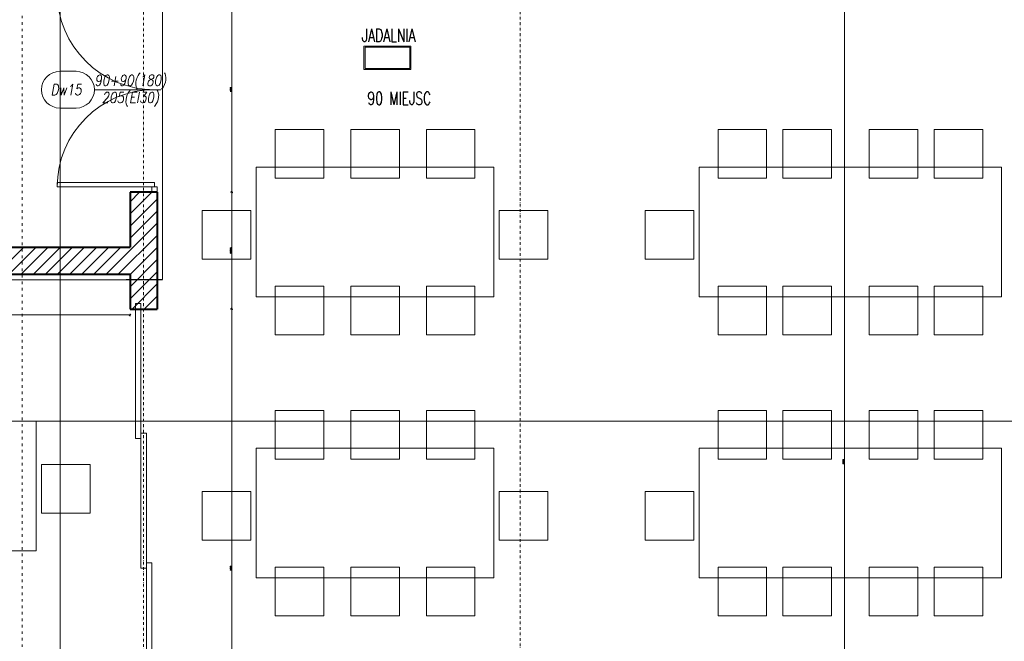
# Model space of a CAD drawing. Header units: millimetres. Extents: x -1893473 to 1546619, y -568027 to 942944.
# Tile 196 of 256: x 174199 to 183314, y -510262 to -504507. Entities that reach past the tile are written whole.
import ezdxf
from ezdxf.enums import TextEntityAlignment as Align

# ---------------------------------------------------------------- set-up
doc = ezdxf.new("R2010")
doc.units = ezdxf.units.MM
doc.header["$LTSCALE"] = 0.2
for name, pattern in [('2_3', [1, 0.5, -0.5]), ('ACAD_ISO03W100', [30, 12, -18]), ('DASHDOT', [25.4, 12.7, -6.35, 0, -6.35])]:
    doc.linetypes.add(name, pattern=pattern)
doc.layers.get('0').update_dxf_attribs({"lineweight": 0})
for name, color, linetype, lineweight in [('!! 0_Opis_pom', 9, 'Continuous', 13), ('!! 0_Osie', 1, 'DASHDOT', 13), ('!! 1  WYDZIELENIE PPOŻ', 252, 'Continuous', 0), ('!! 1_drzwi-linia', 213, 'Continuous', 5), ('!! 1_hatch projektowane ściany', 4, 'Continuous', 5), ('!! 1_OPIS POM NOWE', 140, 'Continuous', 5), ('!! 1_PROJ Sciany', 2, 'Continuous', 40), ('!! 2_drzwi opis', 151, 'Continuous', 9), ('!! wymiary osi', 250, 'Continuous', 9), ('P-Opis nadproża', 150, 'Continuous', 9), ('P-Osie', 1, 'DASHDOT', 18)]:
    doc.layers.add(name, color=color, linetype=linetype, lineweight=lineweight)
doc.layers.add('!! 0_ramki', color=251, linetype='Continuous', lineweight=9, plot=False)
doc.layers.add('!! 1_ proj wyposdażenie', color=7, linetype='Continuous', lineweight=5, true_color=0xa1a1a1)
doc.layers.add('!! 1_Wyburzenia', color=7, linetype='ACAD_ISO03W100', lineweight=13, true_color=0xff0505)
doc.styles.add('50', font='ROMANS.shx', dxfattribs={"width": 0.8, "height": 10})
doc.styles.add('ARCHETYP', font='romans.shx', dxfattribs={"height": 15})
doc.styles.add('ARIAL', font='tahoma.ttf')
doc.styles.add('TXT', font='simplex.shx')
doc.dimstyles.new('DIM50', dxfattribs={"dimscale": 5, "dimtxt": 2.5, "dimasz": 1.5, "dimexe": 0, "dimexo": 0, "dimgap": 0.5, "dimtad": 1, "dimdec": 4, "dimrnd": 0.5, "dimdsep": 46, "dimtxsty": 'TXT', "dimblk1": 'TICK1', "dimblk2": 'TICK1', "dimsah": 1, "dimcen": 0, "dimse1": 1, "dimse2": 1, "dimclrd": 1, "dimclre": 7, "dimclrt": 9, "dimadec": 0, "dimazin": 0, "dimtfac": 1, "dimtdec": 4, "dimtmove": 2, "dimatfit": 3, "dimldrblk": 'TICK1', "dimfxl": 1, "dimtolj": 1, "dimarcsym": 0})

# ---------------------------------------------------------------- blocks, each defined once
blk = doc.blocks.new('drzwi dwuskrzydłowe')
for points in [[(68481.18, -214206.57), (68481.18, -214296.57), (68477.18, -214296.57), (68477.18, -214206.57)], [(68653.18, -214206.57), (68653.18, -214296.57), (68657.18, -214296.57), (68657.18, -214206.57)], [(68477.18, -214294.07), (68472.18, -214294.07), (68472.18, -214299.07), (68477.18, -214299.07)], [(68657.18, -214294.07), (68662.18, -214294.07), (68662.18, -214299.07), (68657.18, -214299.07)]]:
    blk.add_lwpolyline(points, close=True)
for centre, start, end in [((68477.18, -214296.57), 0, 90), ((68657.18, -214296.57), 90, 180)]:
    blk.add_arc(centre, 90, start, end)
blk = doc.blocks.new('BLOK OSI')
at = {"layer": 'P-Osie'}
for points in [[(53191.21, -193626.89), (53191.21, -199860.82)], [(52842.71, -198101.59), (52842.71, -199860.82)]]:
    blk.add_lwpolyline(points, dxfattribs=at)
blk = doc.blocks.new('1_ok-opis')
blk.add_line((0, 111.61), (0, 50))
for points in [[(-17, 128.61), (-17, 143.61)], [(17, 128.61), (17, 143.61)]]:
    blk.add_lwpolyline(points)
for centre, start, end in [((0, 143.61), 0, 180), ((0, 128.61), 180, 0)]:
    blk.add_arc(centre, 17, start, end)
at = {"style": 'ARCHETYP'}
for tag, height, rotation, p in [('NR', 12, 90, (0, 136.9)), ('NR', 12, 270, (0, 136.9)), ('SZEROKOŚĆ', 10, 90, (-8, 78.29)), ('WYSOKOŚĆ', 10, 270, (-8, 78.29)), ('WYSOKOŚĆ', 10, 90, (8, 78.29)), ('SZEROKOŚĆ', 10, 270, (8, 78.29))]:
    blk.add_attdef(tag, text='', height=height, rotation=rotation, dxfattribs=at).set_placement(p, align=Align.MIDDLE)
blk = doc.blocks.new('TICK1')
at = {"color": 2}
blk.add_line((-1, -1), (1, 1), dxfattribs=at)
at = {"color": 0}
for p, q in [((0, 0), (-1, 0)), ((0, -1.4), (0, 1.4))]:
    blk.add_line(p, q, dxfattribs=at)
blk = doc.blocks.new('*D1525')
at = {"layer": '!! wymiary osi', "color": 1, "lineweight": -2, "transparency": 16777216}
blk.add_line((310066.2, -510041.2), (310066.2, -518956.4), dxfattribs=at)
at = {"layer": 'DEFPOINTS', "color": 0, "transparency": 16777216}
for p in [(306294.7, -510033.7), (306348.4, -518963.9), (310066.2, -518963.9)]:
    blk.add_point(p, dxfattribs=at)
at = {"layer": '!! wymiary osi', "color": 1, "lineweight": -2, "transparency": 16777216, "xscale": 7.5, "yscale": 7.5, "zscale": 7.5}
for p, rotation in [((310066.2, -510033.7), 90), ((310066.2, -518963.9), 270)]:
    blk.add_blockref('TICK1', p, dxfattribs=dict(at, rotation=rotation))
at = {"layer": '!! wymiary osi', "color": 9, "transparency": 16777216, "insert": (310057.5, -514498.8), "char_height": 12.5, "attachment_point": 5, "rotation": 90, "style": 'TXT'}
blk.add_mtext('\\A1;8930', dxfattribs=at)
blk = doc.blocks.new('*D1527')
at = {"layer": '!! wymiary osi', "color": 1, "lineweight": -2, "transparency": 16777216}
blk.add_line((304395.4, -510112), (304395.4, -511997), dxfattribs=at)
at = {"layer": 'DEFPOINTS', "color": 0, "transparency": 16777216}
for p in [(303704.7, -510104.5), (303704.7, -512004.5), (304395.4, -512004.5)]:
    blk.add_point(p, dxfattribs=at)
at = {"layer": '!! wymiary osi', "color": 1, "lineweight": -2, "transparency": 16777216, "xscale": 7.5, "yscale": 7.5, "zscale": 7.5}
for p, rotation in [((304395.4, -510104.5), 90), ((304395.4, -512004.5), 270)]:
    blk.add_blockref('TICK1', p, dxfattribs=dict(at, rotation=rotation))
at = {"layer": '!! wymiary osi', "color": 9, "transparency": 16777216, "insert": (304386.7, -511054.5), "char_height": 12.5, "attachment_point": 5, "rotation": 90, "style": 'TXT'}
blk.add_mtext('\\A1;1900', dxfattribs=at)
blk = doc.blocks.new('*D1528')
at = {"layer": '!! wymiary osi', "color": 1, "lineweight": -2, "transparency": 16777216}
blk.add_line((304395.4, -512012), (304395.4, -513077.7), dxfattribs=at)
at = {"layer": 'DEFPOINTS', "color": 0, "transparency": 16777216}
for p in [(303704.7, -512004.5), (303704.8, -513085.2), (304395.4, -513085.2)]:
    blk.add_point(p, dxfattribs=at)
at = {"layer": '!! wymiary osi', "color": 1, "lineweight": -2, "transparency": 16777216, "xscale": 7.5, "yscale": 7.5, "zscale": 7.5}
for p, rotation in [((304395.4, -512004.5), 90), ((304395.4, -513085.2), 270)]:
    blk.add_blockref('TICK1', p, dxfattribs=dict(at, rotation=rotation))
at = {"layer": '!! wymiary osi', "color": 9, "transparency": 16777216, "insert": (304386.7, -512544.9), "char_height": 12.5, "attachment_point": 5, "rotation": 90, "style": 'TXT'}
blk.add_mtext('\\A1;1080.5', dxfattribs=at)
blk = doc.blocks.new('*D1529')
at = {"layer": '!! wymiary osi', "color": 1, "lineweight": -2, "transparency": 16777216}
blk.add_line((304395.4, -513092.7), (304395.4, -517877.7), dxfattribs=at)
at = {"layer": 'DEFPOINTS', "color": 0, "transparency": 16777216}
for p in [(303704.8, -513085.2), (303704.8, -517885.2), (304395.4, -517885.2)]:
    blk.add_point(p, dxfattribs=at)
at = {"layer": '!! wymiary osi', "color": 1, "lineweight": -2, "transparency": 16777216, "xscale": 7.5, "yscale": 7.5, "zscale": 7.5}
for p, rotation in [((304395.4, -513085.2), 90), ((304395.4, -517885.2), 270)]:
    blk.add_blockref('TICK1', p, dxfattribs=dict(at, rotation=rotation))
at = {"layer": '!! wymiary osi', "color": 9, "transparency": 16777216, "insert": (304386.7, -515485.2), "char_height": 12.5, "attachment_point": 5, "rotation": 90, "style": 'TXT'}
blk.add_mtext('\\A1;4800', dxfattribs=at)
blk = doc.blocks.new('*D1531')
at = {"layer": '!! wymiary osi', "color": 1, "lineweight": -2, "transparency": 16777216}
blk.add_line((303447.2, -513139.5), (300957.2, -513139.5), dxfattribs=at)
at = {"layer": 'DEFPOINTS', "color": 0, "transparency": 16777216}
for p in [(300949.7, -512764.1), (303454.7, -512764), (300949.7, -513139.5)]:
    blk.add_point(p, dxfattribs=at)
at = {"layer": '!! wymiary osi', "color": 1, "lineweight": -2, "transparency": 16777216, "xscale": 7.5, "yscale": 7.5, "zscale": 7.5, "rotation": 180}
blk.add_blockref('TICK1', (300949.7, -513139.5), dxfattribs=at)
at = {"layer": '!! wymiary osi', "color": 1, "lineweight": -2, "transparency": 16777216, "xscale": 7.5, "yscale": 7.5, "zscale": 7.5}
blk.add_blockref('TICK1', (303454.7, -513139.5), dxfattribs=at)
at = {"layer": '!! wymiary osi', "color": 9, "transparency": 16777216, "insert": (302202.2, -513130.8), "char_height": 12.5, "attachment_point": 5, "style": 'TXT'}
blk.add_mtext('\\A1;2505', dxfattribs=at)
blk = doc.blocks.new('oznaczenie przekroi')
at = {"layer": '!! 1_Wyburzenia'}
blk.add_lwpolyline([(88789.92, -193651.73), (88789.92, -199799.74)], dxfattribs=at)
blk = doc.blocks.new('A$C2EB40A8D')
at = {"layer": '!! 1_hatch projektowane ściany'}
h = blk.add_hatch(dxfattribs=at)
h.set_pattern_fill('ANSI31', color=256, scale=25)
h.set_pattern_definition([(45, (-604946.8, 1976053.4), (-56.1266008, 56.1266008), [])])
h.paths.add_polyline_path([(11553.89315, -11703.28203), (11803.89315, -11703.28203), (11803.85647, -12783.96829), (11553.88374, -12783.98289), (11553.88598, -12462.52748), (9048.87012, -12462.67481), (9048.85541, -12212.50809), (11553.88872, -12212.52748)])
at = {"layer": '!! 0_ramki'}
for points in [[(-3943.9525, -13823.32675), (-3943.9525, 28176.67325), (25756.0475, 28176.67325), (26256.0475, -13823.32675)], [(-31093.9525, 4834.99151), (10906.0475, 4834.99151), (10906.0475, -24865.00849), (-31093.9525, -24865.00849)]]:
    blk.add_lwpolyline(points, close=True, dxfattribs=at)
at = {"layer": '!! 1  WYDZIELENIE PPOŻ', "color": 20, "linetype": '2_3', "ltscale": 10, "true_color": 0xf65c09, "const_width": 10}
for points in [[(11853.89315, -18612.54794), (11853.89315, -18614.65507), (20978.87444, -18612.08385), (20985.35307, -4868.61106), (17853.89315, -4868.61106), (17853.89315, -7917.49329), (15108.36536, -7917.09501), (15108.36536, -8667.48603), (14443.89315, -8667.48603), (14443.89315, -9782.77644), (11853.89324, -9767.77644), (11853.89322, -12512.42879)], [(11853.89315, -18612.54794), (3658.29127, -18612.54785), (3659.2035, -10362.44715), (8998.93327, -10362.44687), (8998.93328, -12512.78266), (11853.89322, -12512.42694)]]:
    blk.add_lwpolyline(points, dxfattribs=at)
at = {"layer": '!! 1_ proj wyposdażenie'}
for points in [[(12896.18378, -11121.53835), (13346.18378, -11121.53835), (13346.18378, -11571.53835), (12896.18378, -11571.53835)], [(14046.18378, -11121.53835), (13596.18378, -11121.53835), (13596.18378, -11571.53835), (14046.18378, -11571.53835)], [(14746.18378, -11121.53835), (14296.18378, -11121.53835), (14296.18378, -11571.53835), (14746.18378, -11571.53835)], [(16996.18378, -11121.53835), (17446.18378, -11121.53835), (17446.18378, -11571.53835), (16996.18378, -11571.53835)], [(17596.18378, -11121.53835), (18046.18378, -11121.53835), (18046.18378, -11571.53835), (17596.18378, -11571.53835)], [(18846.18378, -11121.53835), (18396.18378, -11121.53835), (18396.18378, -11571.53835), (18846.18378, -11571.53835)], [(19446.18378, -11121.53835), (18996.18378, -11121.53835), (18996.18378, -11571.53835), (19446.18378, -11571.53835)], [(12721.18378, -11471.53835), (14921.18378, -11471.53835), (14921.18378, -12671.53835), (12721.18378, -12671.53835)], [(16821.18378, -11471.53835), (19621.18378, -11471.53835), (19621.18378, -12671.53835), (16821.18378, -12671.53835)], [(12221.18378, -12321.53835), (12221.18378, -11871.53835), (12671.18378, -11871.53835), (12671.18378, -12321.53835)], [(15421.18378, -12321.53835), (15421.18378, -11871.53835), (14971.18378, -11871.53835), (14971.18378, -12321.53835)], [(16321.18378, -12321.53835), (16321.18378, -11871.53835), (16771.18378, -11871.53835), (16771.18378, -12321.53835)], [(12896.18378, -13021.53835), (13346.18378, -13021.53835), (13346.18378, -12571.53835), (12896.18378, -12571.53835)], [(14046.18378, -13021.53835), (13596.18378, -13021.53835), (13596.18378, -12571.53835), (14046.18378, -12571.53835)], [(14746.18378, -13021.53835), (14296.18378, -13021.53835), (14296.18378, -12571.53835), (14746.18378, -12571.53835)], [(16996.18378, -13021.53835), (17446.18378, -13021.53835), (17446.18378, -12571.53835), (16996.18378, -12571.53835)], [(17596.18378, -13021.53835), (18046.18378, -13021.53835), (18046.18378, -12571.53835), (17596.18378, -12571.53835)], [(18846.18378, -13021.53835), (18396.18378, -13021.53835), (18396.18378, -12571.53835), (18846.18378, -12571.53835)], [(19446.18378, -13021.53835), (18996.18378, -13021.53835), (18996.18378, -12571.53835), (19446.18378, -12571.53835)], [(12896.18378, -13723.35075), (13346.18378, -13723.35075), (13346.18378, -14173.35075), (12896.18378, -14173.35075)], [(14046.18378, -13723.35075), (13596.18378, -13723.35075), (13596.18378, -14173.35075), (14046.18378, -14173.35075)], [(14746.18378, -13723.35075), (14296.18378, -13723.35075), (14296.18378, -14173.35075), (14746.18378, -14173.35075)], [(16996.18378, -13723.35075), (17446.18378, -13723.35075), (17446.18378, -14173.35075), (16996.18378, -14173.35075)], [(17596.18378, -13723.35075), (18046.18378, -13723.35075), (18046.18378, -14173.35075), (17596.18378, -14173.35075)], [(18846.18378, -13723.35075), (18396.18378, -13723.35075), (18396.18378, -14173.35075), (18846.18378, -14173.35075)], [(19446.18378, -13723.35075), (18996.18378, -13723.35075), (18996.18378, -14173.35075), (19446.18378, -14173.35075)], [(8482.47723, -13823.35075), (10682.47723, -13823.35075), (10682.47723, -15023.35075), (8482.47723, -15023.35075)], [(12721.18378, -14073.35075), (14921.18378, -14073.35075), (14921.18378, -15273.35075), (12721.18378, -15273.35075)], [(16821.18378, -14073.35075), (19621.18378, -14073.35075), (19621.18378, -15273.35075), (16821.18378, -15273.35075)], [(11182.47723, -14673.35075), (11182.47723, -14223.35075), (10732.47723, -14223.35075), (10732.47723, -14673.35075)], [(12221.18378, -14923.35075), (12221.18378, -14473.35075), (12671.18378, -14473.35075), (12671.18378, -14923.35075)], [(15421.18378, -14923.35075), (15421.18378, -14473.35075), (14971.18378, -14473.35075), (14971.18378, -14923.35075)], [(16321.18378, -14923.35075), (16321.18378, -14473.35075), (16771.18378, -14473.35075), (16771.18378, -14923.35075)], [(12896.18378, -15623.35075), (13346.18378, -15623.35075), (13346.18378, -15173.35075), (12896.18378, -15173.35075)], [(14046.18378, -15623.35075), (13596.18378, -15623.35075), (13596.18378, -15173.35075), (14046.18378, -15173.35075)], [(14746.18378, -15623.35075), (14296.18378, -15623.35075), (14296.18378, -15173.35075), (14746.18378, -15173.35075)], [(16996.18378, -15623.35075), (17446.18378, -15623.35075), (17446.18378, -15173.35075), (16996.18378, -15173.35075)], [(17596.18378, -15623.35075), (18046.18378, -15623.35075), (18046.18378, -15173.35075), (17596.18378, -15173.35075)], [(18846.18378, -15623.35075), (18396.18378, -15623.35075), (18396.18378, -15173.35075), (18846.18378, -15173.35075)], [(19446.18378, -15623.35075), (18996.18378, -15623.35075), (18996.18378, -15173.35075), (19446.18378, -15173.35075)]]:
    blk.add_lwpolyline(points, close=True, dxfattribs=at)
at = {"layer": '!! 1_drzwi-linia'}
for points in [[(11603.89315, -13983.97556), (11603.89315, -12733.97556), (11653.89315, -12733.97556), (11653.89315, -13983.97556)], [(11653.89315, -15183.97557), (11653.89315, -13933.97557), (11703.89315, -13933.97557), (11703.89315, -15183.97557)], [(11703.89315, -16383.97558), (11703.89315, -15133.97558), (11753.89315, -15133.97558), (11753.89315, -16383.97558)]]:
    blk.add_lwpolyline(points, close=True, dxfattribs=at)
at = {"layer": '!! 1_hatch projektowane ściany'}
blk.add_lwpolyline([(11553.89315, -11703.28203), (11803.89315, -11703.28203), (11803.85647, -12783.96829), (11553.88374, -12783.98289), (11553.88598, -12462.52748), (9048.87012, -12462.67481), (9048.85541, -12212.50809), (11553.88872, -12212.52748)], close=True, dxfattribs=at)
at = {"layer": '!! 1_OPIS POM NOWE'}
for points in [[(13718.09867, -10567.00073), (14153.29867, -10567.00073), (14153.29867, -10349.40073), (13718.09867, -10349.40073)], [(13728.97867, -10556.12073), (14142.41867, -10556.12073), (14142.41867, -10360.28073), (13728.97867, -10360.28073)]]:
    blk.add_lwpolyline(points, close=True, dxfattribs=at)
at = {"layer": '!! 1_PROJ Sciany'}
for p, q in [((11553.89315, -11703.28203), (11553.89315, -12212.52748)), ((11803.89315, -11703.28203), (11803.89315, -12783.9756)), ((11553.89315, -12462.52748), (11553.89315, -12783.97559))]:
    blk.add_line(p, q, dxfattribs=at)
for points in [[(11803.89315, -11703.28203), (11553.89315, -11703.28203)], [(11803.89315, -11703.28203), (11553.89315, -11703.28203)], [(9048.87011, -12212.50809), (11553.88872, -12212.52748)], [(9048.87011, -12462.51003), (11553.88872, -12462.52748)], [(11553.89325, -12783.97559), (11803.89325, -12783.9756)]]:
    blk.add_lwpolyline(points, dxfattribs=at)
at = {"layer": '!! 0_Osie', "xscale": 10, "yscale": 10, "zscale": 10}
blk.add_blockref('BLOK OSI', (-516748.24414, 1976683.397), dxfattribs=at)
at = {"layer": '!! 1_drzwi-linia', "xscale": 10, "yscale": 10, "zscale": 10, "rotation": 90}
blk.add_blockref('drzwi dwuskrzydłowe', (-2131186.84284, -696425.10195), dxfattribs=at)
at = {"layer": '!! 1_Wyburzenia', "xscale": 10, "yscale": 10, "zscale": 10}
blk.add_blockref('oznaczenie przekroi', (-877343.67123, 1976068.79528), dxfattribs=at)
at = {"layer": '!! 2_drzwi opis'}
ref = blk.add_blockref('1_ok-opis', (12339.2037, -10753.34113), dxfattribs=dict(at, xscale=-10, yscale=10, zscale=10, rotation=89.99999638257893))
ref.add_attrib('SZEROKOŚĆ', '205(EI30)', dxfattribs={"layer": '0', "height": 100, "rotation": 359.999996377, "style": '50', "oblique": 10, "width": 0.8}).set_placement((11556.29516, -10833.34108), align=Align.MIDDLE)
ref.add_attrib('WYSOKOŚĆ', '90+90(180)', dxfattribs={"layer": '0', "height": 100, "rotation": 359.999996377, "style": '50', "oblique": 10, "width": 0.8}).set_placement((11556.29517, -10673.34108), align=Align.MIDDLE)
ref.add_attrib('NR', 'Dw15', dxfattribs={"layer": '0', "height": 100, "rotation": 359.999996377, "style": '50', "oblique": 10, "width": 0.8}).set_placement((10962.03442, -10753.34105), align=Align.MIDDLE)
at = {"layer": '!! 0_Opis_pom', "ltscale": 0.7, "style": 'ARIAL'}
for tag, p in [('B1,21', (-891.77727, 31796.97458)), ('A1,16', (-13651.31084, 31587.95236)), ('B1/17', (-9701.43347, 31565.05244)), ('B1,19', (-5798.61305, 31587.22944)), ('1,22', (4526.58954, 31507.65132)), ('1,23', (10805.41388, 31565.05244)), ('A1,1', (-16866.13618, 31459.3792)), ('B1,18', (-7791.62894, 31330.08444)), ('B1,20', (-2961.4347, 31167.05787)), ('A1,6', (-19287.17717, 30923.71998)), ('B1,1', (14135.63445, 30913.92963)), ('B1,3', (17346.74696, 30023.81022)), ('B1,4', (29817.71501, 29157.67457)), ('A1,5', (-23454.5385, 28820.77901)), ('A1,2', (-17502.57721, 28602.57524)), ('B1,2D', (2616.16402, 28559.52261)), ('A1,15', (-13651.31084, 28261.46046)), ('B1,4', (29883.58177, 28158.35876)), ('B1,2B', (18801.54781, 27650.12382)), ('B1,2A', (13086.7373, 27376.04393)), ('A1,3', (-16846.27912, 25980.40356)), ('B1,8', (9089.53994, 25356.27639)), ('B1,6', (31915.87888, 23754.79829)), ('A1,4', (-24010.17576, 23559.17399)), ('B1,14', (-11621.32288, 23261.44183)), ('B1,13', (-3080.55208, 22924.09997)), ('B1,10', (3982.60923, 22874.21277)), ('B1,5', (29245.49088, 22896.69268)), ('B1,9', (5634.43488, 22623.92098)), ('B1,2C', (13327.26639, 22378.5328)), ('B1,7', (16398.41175, 22348.28836)), ('B1,11', (5553.20442, 20939.83877)), ('B1,12', (3693.27174, 20628.72148)), ('C1,3', (5969.08376, 16336.01084)), ('C1,2', (11955.93711, 11671.55655)), ('C1,1', (15659.17205, 11415.94196)), ('C1,4', (5140.00888, 9205.5831)), ('C1,5', (5680.4486, 6154.54995)), ('C1,10', (16327.05085, 6080.66085)), ('C1,9', (16526.57171, 3173.45283)), ('C1,6', (6367.37903, 2771.84181)), ('D0,18', (-1981.87701, -110.73158)), ('D0,7', (-13531.42299, -1159.67649)), ('C1,7', (7275.77161, -1303.00991)), ('D0,17', (2064.87671, -1345.69113)), ('D0,3', (-9324.21674, -1442.63631)), ('D0,6', (-17529.61851, -1957.37463)), ('D0,10', (-21369.4432, -2140.60378)), ('D,09', (-12990.08379, -2746.32902)), ('D0,2', (-5516.19514, -3101.87722)), ('D0,16', (2266.73061, -3284.15369)), ('D0,8', (-14357.79539, -3567.69719)), ('D0,5', (-10461.54478, -3629.26575)), ('D0,4', (-8396.53404, -4353.7937)), ('D0,15', (1974.41895, -5205.84774)), ('D0,1', (-5633.49598, -5662.48534)), ('D0,11', (-23334.09291, -6045.78706)), ('D0,12', (-22436.85763, -9302.9678)), ('D0,13', (-22436.85763, -11581.16526)), ('D0,14', (-13645.94445, -11884.57769))]:
    blk.add_attdef(tag, text='', height=119.68, dxfattribs=at).set_placement(p, align=Align.MIDDLE_CENTER)
at = {"layer": '!! 1_OPIS POM NOWE', "style": 'TXT', "width": 0.7}
for s, p in [('JADALNIA', (13946.84999, -10308.9376)), ('90 MIEJSC', (14045.75756, -10893.38837))]:
    blk.add_text(s, height=120, dxfattribs=at).set_placement(p, align=Align.CENTER)
at = {"layer": '!! 1_OPIS POM NOWE', "style": 'ARIAL'}
for tag, p in [('C1.7A', (7769.3756, 685.765)), ('C1.7C', (7655.80151, -2045.04756)), ('C1.8B', (10935.93068, -2107.41983)), ('C1.8A', (13897.39715, -2120.69016)), ('C1.7B', (8274.43201, -3270.18959)), ('E1.2', (16701.02923, -5331.07351)), ('E1.5E', (21974.23379, -5463.99012)), ('E1.5D', (24989.27391, -5785.36474)), ('E1.1', (8357.81567, -5851.01076)), ('E1.5C', (25222.53959, -6394.64172)), ('E1.5B', (27694.70831, -7009.86571)), ('E1.6', (5279.46063, -8141.28746)), ('E1.5A', (25547.9555, -8495.18994)), ('E1.5G', (23977.19473, -9792.46695)), ('E1.5F', (22414.7084, -9822.66389)), ('E1,4', (13935.69867, -10458.20073)), ('E1.5L', (28030.8296, -11267.7725)), ('E1.3', (5639.18862, -11994.01941)), ('E1.5H', (23988.49716, -12231.38049)), ('E1.5K', (27714.73934, -12977.98364)), ('E1.5I', (22290.68736, -13989.9049)), ('E1.5J', (27095.71534, -16088.17469))]:
    blk.add_attdef(tag, text='', height=119.68, dxfattribs=at).set_placement(p, align=Align.MIDDLE_CENTER)
at = {"layer": '!! wymiary osi'}
for base, p1, p2, picture, middle, set_off in [((18165.41376, -18662.65339), (14393.89315, -9732.48603), (14447.61106, -18662.65339), '*D1525', (18156.66376, -14197.56971), (-291900.79406, 500301.26018)), ((12494.60614, -11703.28203), (11803.89315, -9803.28034), (11803.89325, -11703.28203), '*D1527', (12485.85614, -10753.28119), (-291900.79406, 500301.26018)), ((12494.6061361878, -12783.9682848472), (11803.8932454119, -11703.282034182), (11803.9563686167, -12783.9682848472), '*D1528', (12485.8561361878, -12243.6251595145), (-291900.7940617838, 500301.2601795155)), ((12494.60614, -17583.97559), (11803.95637, -12783.96828), (11803.95637, -17583.97559), '*D1529', (12485.85614, -15183.97194), (-291900.79406, 500301.26018))]:
    dim = blk.add_linear_dim(base=base, p1=p1, p2=p2, angle=90, dimstyle='DIM50', dxfattribs=at)
    dim.commit()
    dim.dimension.update_dxf_attribs({"geometry": picture, "text_midpoint": middle, "insert": set_off})
dim = blk.add_linear_dim(base=(9048.870129, -12838.257586), p1=(11553.885983, -12462.692265), p2=(9048.870129, -12462.839598), dimstyle='DIM50', dxfattribs=at)
dim.commit()
dim.dimension.update_dxf_attribs({"geometry": '*D1531', "text_midpoint": (10301.378056, -12829.507586), "insert": (-291900.794062, 500301.26018)})

msp = doc.modelspace()

# ---------------------------------------------------------------- block references
at = {"layer": 'P-Opis nadproża', "color": 4}
msp.add_blockref('A$C2EB40A8D', (163667.94092, -494401.63474), dxfattribs=at)

doc.saveas('drawing.dxf')
